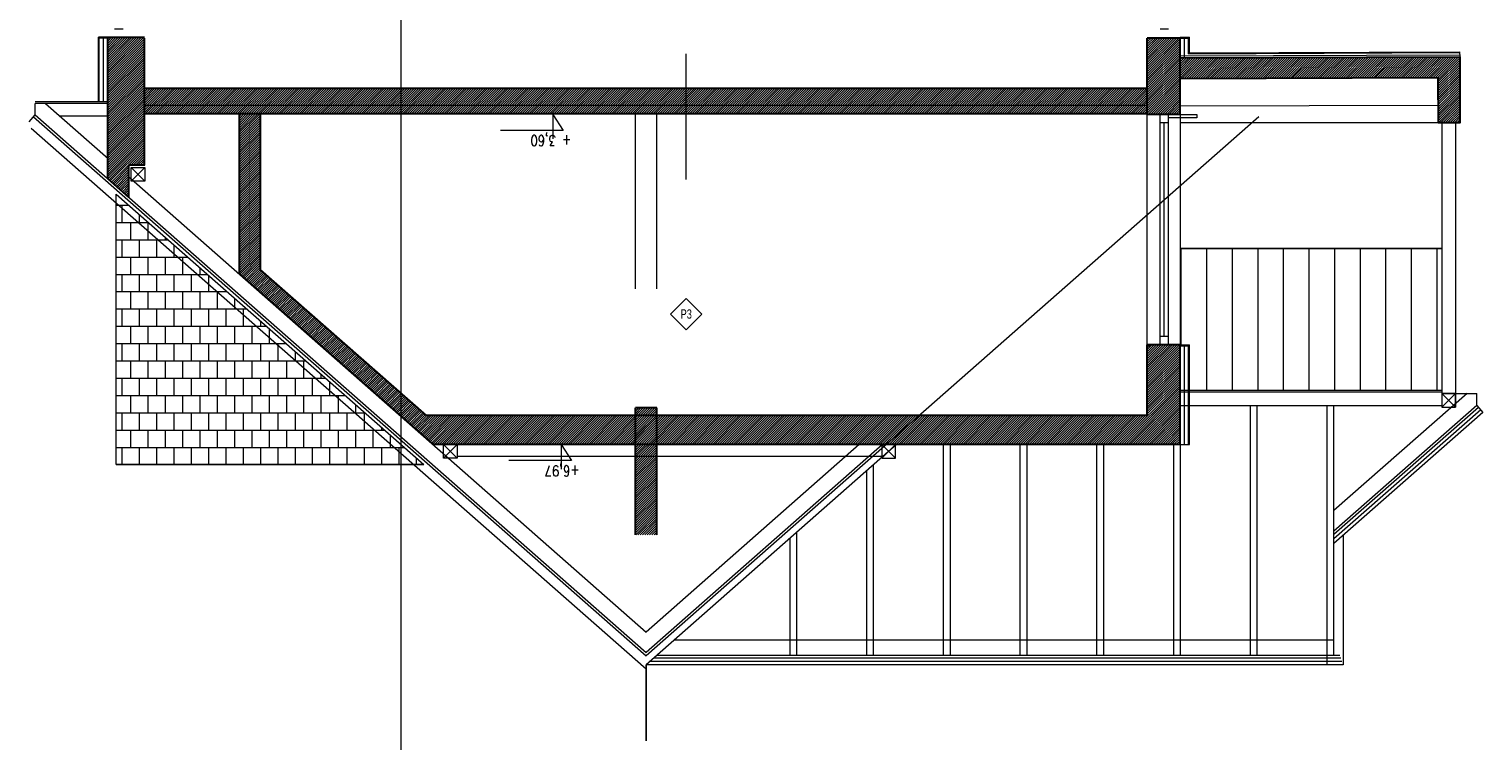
# Model space of a CAD drawing. Header units: millimetres. Extents: x 28291 to 177760, y -399809 to -170937.
# Tile 52 of 256: x 60688 to 62394, y -211495 to -210659. Entities that reach past the tile are written whole.
import ezdxf
from ezdxf.enums import TextEntityAlignment as Align

# ---------------------------------------------------------------- set-up
doc = ezdxf.new("R2010")
doc.units = ezdxf.units.MM
doc.layers.get('0').update_dxf_attribs({"lineweight": 0})
for name, color, linetype, lineweight in [('! opisy okien elewacja', 7, 'Continuous', 0), ('!! 0_ Istn-sciany', 3, 'Continuous', 30), ('!! 0_ Istn-widok', 1, 'Continuous', 15), ('!! 0_ Opis', 8, 'Continuous', 13), ('!! 0_ WIDOK ELEWACJA', 4, 'Continuous', 0), ('!! 0_Istn-drzwi', 1, 'Continuous', 13), ('!! 1_ tynk zewn  - nowy', 21, 'Continuous', 20), ('!! 1_Hatch dach', 252, 'Continuous', 5), ('!! 1_projektowana elewacja', 3, 'Continuous', 25), ('!! 2_ NOWE UWARSTWIENIE', 251, 'Continuous', 13), ('!! 2_ remont Ocieplenie', 4, 'ZIGZAG', 5), ('!! 2_LEGENDA', 250, 'Continuous', 13), ('0-rzedne-blok', 62, 'Continuous', 13)]:
    doc.layers.add(name, color=color, linetype=linetype, lineweight=lineweight)
doc.layers.add('!! 0_ Istn-okna - wymienione', color=9, linetype='Continuous', lineweight=13, true_color=0x808080)
doc.layers.add('!! 2_hatch istniejące', color=7, linetype='Continuous', lineweight=5, true_color=0xffffff)
doc.styles.add('ARIAL TEEN', font='arial.ttf')
doc.styles.add('DEUTSCH', font='SIMPLEX8')
doc.linetypes.add('ZIGZAG', pattern='A,0.00254,-5.08,[131,ltypeshp.shx,S=5.08,R=0,X=-5.08,Y=0],-10.16,[131,ltypeshp.shx,S=5.08,R=180,X=5.08,Y=0],-5.08', length=20.32254)
pattern_1 = [(225, (57913.864, -210399.0781), (1.3470384, -1.3470384), [])]

# ---------------------------------------------------------------- blocks, each defined once
blk = doc.blocks.new('D_kota')
for p, q in [((-0.8, 15), (8.7, 15)), ((8.7, 0), (-0.8, 15)), ((8.7, 0), (8.7, 23))]:
    blk.add_line(p, q)
blk.add_lwpolyline([(-0.8, 15), (57.9, 15)])
at = {"style": 'DEUTSCH', "width": 0.8}
blk.add_attdef('POZ.ARCH', (7.3, 19.7), '', height=10, dxfattribs=at)

msp = doc.modelspace()

# ---------------------------------------------------------------- hatches: boundary and pattern name
at = {"layer": '!! 1_Hatch dach'}
h = msp.add_hatch(dxfattribs=at)
h.set_pattern_fill('AR-B88', color=8, scale=0.1)
h.set_pattern_definition([(0, (-4e-11, -6710.97), (0, 20.32), []), (90, (-4e-11, -6710.971), (-10.16, 20.32), [20.32, -20.32])])
h.paths.add_polyline_path([(60790.56735, -210853.16752), (61151.28575, -211170.59971), (60790.56735, -211170.59971)])
h = msp.add_hatch(dxfattribs=at)
h.set_pattern_fill('_USER', color=8, scale=30, angle=90, pattern_type=0)
h.set_pattern_definition([(90, (-4e-11, -6710.97), (-30, 2e-15), [])])
h.paths.add_polyline_path([(62345.56735, -210916.9126), (62038.56735, -210916.9126), (62038.56735, -211030.07811), (62049.56735, -211030.07811), (62049.56735, -211083.07811), (62345.56735, -211083.07811)])
at = {"layer": '!! 2_hatch istniejące'}
h = msp.add_hatch(dxfattribs=at)
h.set_pattern_fill('ANSI31', color=256, scale=0.6)
h.set_pattern_definition(pattern_1)
h.paths.add_polyline_path([(60780.56735, -210835.04306), (60805.0219, -210856.56306), (60805.0219, -210819.07563), (60823.56735, -210819.07563), (60823.56735, -210669.45531), (60780.56735, -210669.45531)])
h = msp.add_hatch(dxfattribs=at)
h.set_pattern_fill('ANSI31', color=256, scale=0.6)
h.set_pattern_definition(pattern_1)
h.paths.add_polyline_path([(62000.06735, -210759.57811), (62038.56735, -210759.57811), (62038.56735, -210670.07811), (62000.06735, -210670.07811)])
h = msp.add_hatch(dxfattribs=at)
h.set_pattern_fill('ANSI31', color=256, scale=0.6)
h.set_pattern_definition(pattern_1)
h.paths.add_polyline_path([(62038.56735, -210717.40404), (62341.44246, -210716.17986), (62341.56735, -210769.57811), (62366.56735, -210769.57811), (62366.56735, -210692.07811), (62038.56735, -210693.40385)])
h = msp.add_hatch(dxfattribs=at)
h.set_pattern_fill('ANSI31', color=256, scale=0.6)
h.set_pattern_definition(pattern_1)
h.paths.add_polyline_path([(60823.56735, -210759.07811), (62000.06735, -210759.07811), (62000.06735, -210729.07811), (60823.56735, -210729.07811)])
h = msp.add_hatch(dxfattribs=at)
h.set_pattern_fill('ANSI31', color=256, scale=0.6)
h.set_pattern_definition(pattern_1)
h.paths.add_polyline_path([(61162.39944, -211147.07811), (62038.56735, -211147.07811), (62038.56735, -211030.07811), (62000.06735, -211030.07811), (62000.06735, -211113.07811), (61154.03731, -211113.07811), (60959.56735, -210941.94455), (60959.56735, -210759.07811), (60934.56735, -210759.07811), (60934.56735, -210946.58587)])
h = msp.add_hatch(dxfattribs=at)
h.set_pattern_fill('ANSI31', color=256, scale=0.6)
h.set_pattern_definition([(225, (57913.864, -210538.828), (1.3470384, -1.3470384), [])])
h.paths.add_polyline_path([(61399.56735, -211252.82806), (61424.56735, -211252.82806), (61424.56735, -211103.82806), (61399.56735, -211103.82806)])

# ---------------------------------------------------------------- linework, layer by layer
at = {"layer": '! opisy okien elewacja'}
msp.add_lwpolyline([(60790.56735, -210853.16752), (61151.28575, -211170.59971), (60790.56735, -211170.59971)], close=True, dxfattribs=at)
for points in [[(62345.56735, -211087.07811), (62374.56735, -211087.07811)], [(62229.98557, -211253.51811), (62229.98557, -211405.59579)]]:
    msp.add_lwpolyline(points, dxfattribs=at)
at = {"layer": '!! 0_ Istn-okna - wymienione'}
for points in [[(60798.56735, -210659.45531), (60788.56735, -210659.45531)], [(62025.06735, -210659.57811), (62015.06735, -210659.57811)], [(62015.06735, -211030.07811), (62015.06735, -210759.57811)], [(62025.06735, -211030.07811), (62025.06735, -210759.57811)], [(62025.06735, -210769.57811), (62015.06735, -210769.57811)], [(62020.06735, -211020.07811), (62020.06735, -210769.57811)], [(62025.06735, -211020.07811), (62015.06735, -211020.07811)]]:
    msp.add_lwpolyline(points, dxfattribs=at)
msp.add_lwpolyline([(62025.06735, -210759.57811), (62058.2145, -210759.57811), (62058.2145, -210763.49333), (62025.06735, -210763.49333)], close=True, dxfattribs=at)
at = {"layer": '!! 0_ Istn-sciany'}
for points in [[(60823.56735, -210669.45531), (60780.56735, -210669.45531)], [(60780.56735, -210835.04306), (60780.56735, -210670.07811)], [(60780.56735, -210835.04306), (60780.56735, -210670.07811)], [(60780.56735, -210835.04306), (60780.56735, -210670.07811)], [(60823.56735, -210819.07563), (60823.56735, -210670.07811)], [(62000.06735, -210759.57811), (62000.06735, -210670.07811)], [(62038.56735, -210670.07811), (62000.06735, -210670.07811)], [(62038.56735, -210759.57811), (62038.56735, -210670.07811)], [(62038.56735, -210693.40385), (62366.56735, -210692.07811)], [(62366.56735, -210692.07811), (62366.56735, -210769.57811), (62354.56735, -210769.57811)], [(62038.56735, -210717.40404), (62341.44246, -210716.17986)], [(62366.56735, -210769.57811), (62341.56735, -210769.57811), (62341.44246, -210716.17986)], [(62366.56735, -210704.07821), (62366.61585, -210704.07801)], [(62366.56735, -210712.07832), (62366.65754, -210712.07791)], [(62000.06735, -210729.07811), (60824.56735, -210729.07811)], [(62000.06735, -210759.07811), (60824.56735, -210759.07811)], [(60934.56735, -210759.07811), (60934.56735, -210946.58587)], [(60959.56735, -210759.07811), (60959.56735, -210941.94455)], [(62038.56735, -210759.57811), (62000.06735, -210759.57811)], [(60824.0219, -210819.07563), (60805.0219, -210819.07563)], [(60805.0219, -210819.07563), (60805.0219, -210856.56306)], [(60780.56735, -210835.04306), (60805.0219, -210856.56306)], [(60934.56735, -210946.58587), (61162.39944, -211147.07811)], [(60959.56735, -210941.94455), (61154.03731, -211113.07811)], [(62000.06735, -211113.07811), (62000.06735, -211030.07811)], [(62038.56735, -211030.07811), (62000.06735, -211030.07811)], [(62038.56735, -211147.07811), (62038.56735, -211030.07811)], [(61424.56735, -211103.82806), (61399.56735, -211103.82806)], [(61399.56735, -211252.82806), (61399.56735, -211103.82806)], [(61424.56735, -211252.82806), (61424.56735, -211103.82806)], [(62000.06735, -211113.07811), (61154.03731, -211113.07811)], [(62038.56735, -211147.07811), (61162.39944, -211147.07811)]]:
    msp.add_lwpolyline(points, dxfattribs=at)
at = {"layer": '!! 0_ Istn-widok'}
for points in [[(60780.56735, -210744.73022), (60695.56735, -210744.73022)], [(60780.56735, -210746.73022), (60695.56735, -210746.73022)], [(60707.45865, -210746.73022), (60695.56735, -210746.73022)], [(60695.56735, -210760.24306), (60695.56735, -210746.73022)], [(60780.56735, -210746.73022), (60695.56735, -210746.73022)], [(60707.45865, -210746.73022), (60695.56735, -210746.73022)], [(60695.56735, -210760.24306), (60695.56735, -210746.73022)], [(60707.45865, -210746.73022), (60781.0219, -210811.46587)], [(60688.30044, -210768.50091), (60695.56735, -210760.24306)], [(60688.30044, -210768.50091), (60695.56735, -210760.24306)], [(60693.58547, -210762.4952), (61412.2719, -211394.93926)], [(60695.56735, -210760.24306), (61412.2719, -211390.94306)], [(60780.56735, -210761.73022), (60724.50411, -210761.73022)], [(60780.56735, -210761.73022), (60724.50411, -210761.73022)], [(61399.56735, -210964.07811), (61399.56735, -210759.07811)], [(62130.95832, -210762.4952), (61412.2719, -211394.93926)], [(61424.56735, -210964.07811), (61424.56735, -210759.07811)], [(62000.06735, -211030.07811), (62000.06735, -210759.57811)], [(62038.56735, -210759.57811), (62038.56735, -211030.07811)], [(60690.94295, -210775.55156), (61412.2719, -211410.32103)], [(60805.0219, -210832.58587), (61412.2719, -211366.96587)], [(60808.0219, -210822.07563), (60824.0219, -210838.07563)], [(60824.0219, -210822.07563), (60808.0219, -210838.07563)], [(62038.56735, -211083.07811), (62345.56735, -211083.07811)], [(62038.56735, -211085.07811), (62345.56735, -211085.07811)], [(62375.2243, -211087.07811), (62219.04248, -211224.51811)], [(62361.56735, -211087.07811), (62345.56735, -211103.07811)], [(62345.56735, -211087.07811), (62361.56735, -211103.07811)], [(62361.56735, -211087.07811), (62345.56735, -211103.07811)], [(62345.56735, -211087.07811), (62361.56735, -211103.07811)], [(62375.2243, -211087.07811), (62386.56201, -211087.07811)], [(62386.56201, -211101.07811), (62386.56201, -211087.07811)], [(62038.56735, -211101.07811), (62345.56735, -211101.07811)], [(62039.04248, -211394.59579), (62039.04248, -211101.07811)], [(62121.04248, -211394.59579), (62121.04248, -211101.07811)], [(62129.04248, -211394.59579), (62129.04248, -211101.07811)], [(62211.04248, -211405.59579), (62211.04248, -211101.07811)], [(62386.56201, -211101.07811), (62219.04248, -211248.4953)], [(62219.04248, -211394.59579), (62219.04248, -211101.07811)], [(62388.5439, -211103.33025), (62219.04248, -211252.4915)], [(62391.18641, -211106.33311), (62219.04248, -211257.81976)], [(62393.82892, -211109.33596), (62219.04248, -211263.14803)], [(62386.56201, -211101.07811), (62393.82892, -211109.33596)], [(61174.49008, -211147.07811), (61190.49008, -211163.07811)], [(61190.49008, -211147.07811), (61174.49008, -211163.07811)], [(61174.49008, -211147.07811), (61190.49008, -211163.07811)], [(61190.49008, -211147.07811), (61174.49008, -211163.07811)], [(61688.84869, -211161.07811), (61190.49008, -211161.07811)], [(61662.14435, -211147.07811), (61412.2719, -211366.96587)], [(61689.39115, -211147.07811), (61412.2719, -211390.94306)], [(61706.04198, -211147.07811), (61412.2719, -211405.59579)], [(61704.84869, -211147.07811), (61688.84869, -211163.07811)], [(61688.84869, -211147.07811), (61704.84869, -211163.07811)], [(61704.84869, -211147.07811), (61688.84869, -211163.07811)], [(61688.84869, -211147.07811), (61704.84869, -211163.07811)], [(61761.04248, -211394.59579), (61761.04248, -211147.07811)], [(61769.04248, -211394.59579), (61769.04248, -211147.07811)], [(61851.04248, -211394.59579), (61851.04248, -211147.07811)], [(61859.04248, -211394.59579), (61859.04248, -211147.07811)], [(61941.04248, -211394.59579), (61941.04248, -211147.07811)], [(61949.04248, -211394.59579), (61949.04248, -211147.07811)], [(62031.04248, -211394.59579), (62031.04248, -211147.07811)], [(61671.04248, -211394.59579), (61671.04248, -211177.87767)], [(61679.04248, -211394.59579), (61679.04248, -211170.83767)], [(61581.04248, -211394.59579), (61581.04248, -211257.07767)], [(61589.04248, -211394.59579), (61589.04248, -211250.03767)], [(62219.04248, -211376.59579), (61445.22644, -211376.59579)], [(62226.96679, -211397.59579), (61421.3628, -211397.59579)], [(62225.83474, -211394.59579), (61424.7719, -211394.59579)], [(62229.98557, -211405.59579), (61412.2719, -211405.59579)], [(62228.47618, -211401.59579), (61416.81735, -211401.59579)]]:
    msp.add_lwpolyline(points, dxfattribs=at)
for points in [[(60824.0219, -210838.07563), (60808.0219, -210838.07563), (60808.0219, -210822.07563), (60824.0219, -210822.07563)], [(62345.56735, -211103.07811), (62361.56735, -211103.07811), (62361.56735, -211087.07811), (62345.56735, -211087.07811)], [(62345.56735, -211103.07811), (62361.56735, -211103.07811), (62361.56735, -211087.07811), (62345.56735, -211087.07811)], [(61190.49008, -211163.07811), (61174.49008, -211163.07811), (61174.49008, -211147.07811), (61190.49008, -211147.07811)], [(61190.49008, -211163.07811), (61174.49008, -211163.07811), (61174.49008, -211147.07811), (61190.49008, -211147.07811)], [(61688.84869, -211163.07811), (61704.84869, -211163.07811), (61704.84869, -211147.07811), (61688.84869, -211147.07811)], [(61688.84869, -211163.07811), (61704.84869, -211163.07811), (61704.84869, -211147.07811), (61688.84869, -211147.07811)]]:
    msp.add_lwpolyline(points, close=True, dxfattribs=at)
at = {"layer": '!! 0_ Opis'}
msp.add_line((61459.23946, -210835.85084), (61459.23946, -210688.35084), dxfattribs=at)
msp.add_lwpolyline([(61459.23946, -210975.60078), (61477.62424, -210993.98556), (61459.23946, -211012.37034), (61440.85468, -210993.98556)], close=True, dxfattribs=at)
at = {"layer": '!! 0_ WIDOK ELEWACJA'}
msp.add_lwpolyline([(60790.56735, -211170.59971), (61151.28575, -211170.59971)], dxfattribs=at)
at = {"layer": '!! 0_Istn-drzwi'}
for points in [[(62038.54396, -210749.57814), (62341.51892, -210748.86955)], [(62341.56735, -210769.57811), (62038.56735, -210769.57811)], [(62345.56735, -210769.57811), (62345.56735, -211103.07811)], [(62361.56735, -210769.57811), (62361.56735, -211103.07811)]]:
    msp.add_lwpolyline(points, dxfattribs=at)
at = {"layer": '!! 1_ tynk zewn  - nowy'}
for points in [[(60769.56735, -210744.73022), (60769.56735, -210669.07811)], [(60780.56735, -210669.07811), (60769.56735, -210669.07811)], [(60780.56735, -210670.07811), (60769.56735, -210670.07811)], [(60770.56735, -210744.73022), (60770.56735, -210669.07811)], [(62038.56735, -210669.07811), (62049.56735, -210669.07811)], [(62038.56735, -210670.07811), (62049.56735, -210670.07811)], [(62048.56735, -210688.36339), (62048.56735, -210669.07811)], [(62049.56735, -210687.35934), (62049.56735, -210669.07811)], [(62048.56735, -210687.36338), (62366.5431, -210686.07816)], [(62048.56735, -210688.36339), (62366.54714, -210687.07815)], [(62366.5431, -210686.07816), (62366.56735, -210692.07811)], [(62038.56735, -211147.07811), (62038.56735, -211030.07811)], [(62038.56735, -211030.07811), (62049.56735, -211030.07811)], [(62038.56735, -211031.07811), (62049.56735, -211031.07811)], [(62048.56735, -211147.07811), (62048.56735, -211030.07811)], [(62049.56735, -211147.07811), (62049.56735, -211030.07811)], [(62038.56735, -211147.07811), (62049.56735, -211147.07811)]]:
    msp.add_lwpolyline(points, dxfattribs=at)
at = {"layer": '!! 1_projektowana elewacja'}
for points in [[(62038.56735, -210916.9126), (62345.56735, -210916.9126)], [(61412.06735, -211494.77757), (61412.2719, -211405.59579)]]:
    msp.add_lwpolyline(points, dxfattribs=at)
at = {"layer": '!! 2_ NOWE UWARSTWIENIE'}
msp.add_lwpolyline([(62000.06735, -210749.07811), (60824.56735, -210749.07811)], dxfattribs=at)
at = {"layer": '!! 2_ remont Ocieplenie', "linetype": 'ZIGZAG', "ltscale": 0.75}
for points in [[(60775.56735, -210744.73022), (60775.56735, -210670.07811)], [(62043.56735, -210693.38364), (62043.56735, -210670.07811)], [(62043.56735, -211147.07811), (62043.56735, -211031.07811)]]:
    msp.add_lwpolyline(points, dxfattribs=at)
at = {"layer": '!! 2_ remont Ocieplenie', "linetype": 'ZIGZAG', "ltscale": 0.35}
msp.add_lwpolyline([(62038.55724, -210690.90387), (62366.55724, -210689.57813)], dxfattribs=at)
at = {"layer": '!! 2_LEGENDA'}
msp.add_xline((61124.56735, -194928.12813), (0, -1), dxfattribs=at)
at = {"layer": '0-rzedne-blok'}
for p, q in [((61210.83923, -210759.07811), (61357.63479, -210759.07811)), ((61210.83923, -211147.07811), (61357.63479, -211147.07811))]:
    msp.add_line(p, q, dxfattribs=at)

# ---------------------------------------------------------------- block references
ref = msp.add_blockref('D_kota', (61313.72713, -210759.54857), dxfattribs=dict(at, xscale=1.250000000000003, yscale=1.250000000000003, zscale=1.250000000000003, rotation=179.9999999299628))
ref.add_attrib('POZ.ARCH', '+ 3,60', (61324.55244, -210784.12851), dxfattribs={"layer": '0', "height": 12.5, "rotation": 180, "style": 'DEUTSCH', "width": 0.8})
ref = msp.add_blockref('D_kota', (61323.48339, -211147.07811), dxfattribs=dict(at, xscale=1.250000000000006, yscale=1.250000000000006, zscale=1.250000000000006, rotation=180))
ref.add_attrib('POZ.ARCH', '+6,97', (61334.30871, -211171.65806), dxfattribs={"layer": '0', "height": 12.5, "rotation": 180, "style": 'DEUTSCH', "width": 0.8})

# ---------------------------------------------------------------- texts
at = {"layer": '!! 0_ Opis', "style": 'ARIAL TEEN', "width": 0.7}
msp.add_text('P3', height=11, dxfattribs=at).set_placement((61459.23946, -210993.83549), align=Align.MIDDLE_CENTER)

doc.saveas('drawing.dxf')
